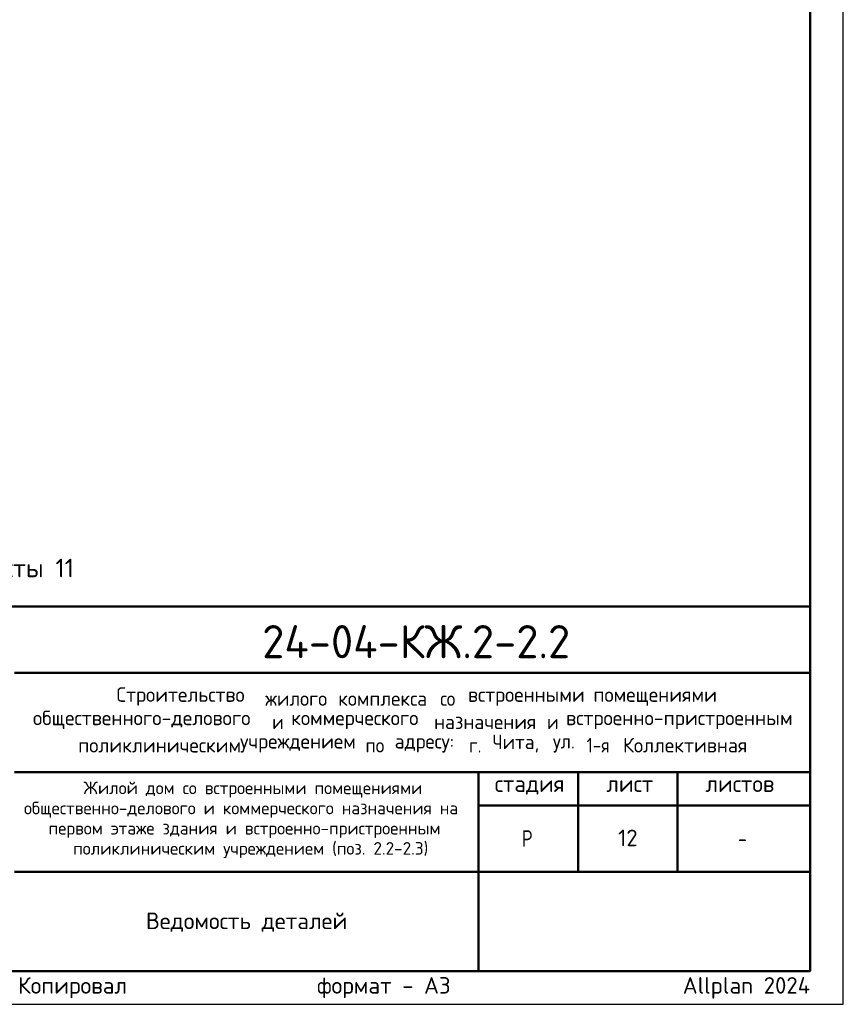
# Model space of a CAD drawing. Header units: millimetres. Extents: x 0 to 50400, y 0 to 35640.
# Tile 3 of 4: x 35493 to 50400, y 0 to 17820. Entities that reach past the tile are written whole.
import ezdxf

# ---------------------------------------------------------------- set-up
doc = ezdxf.new("R2010")
doc.units = ezdxf.units.MM
doc.layers.add('Standard', color=7, linetype='Continuous', lineweight=25)
doc.layers.add('Надписи', color=7, linetype='Continuous', lineweight=25)
doc.styles.add('ISOCPEUR', font='txt')

msp = doc.modelspace()

# ---------------------------------------------------------------- linework, layer by layer
at = {"layer": 'Standard', "color": 7, "linetype": 'Continuous', "lineweight": 50, "transparency": 33554687}
for p, q in [((27600, 7200), (49800, 7200)), ((35400, 6000), (49800, 6000)), ((35400, 4200), (49800, 4200)), ((43800, 2400), (43800, 4200)), ((45600, 2400), (45600, 4200)), ((47400, 2400), (47400, 4200)), ((43800, 3600), (49800, 3600)), ((35400, 2400), (49800, 2400)), ((43800, 600), (43800, 2400)), ((43800, 600), (43800, 2400))]:
    msp.add_line(p, q, dxfattribs=at)
at = {"layer": 'Standard', "color": 7, "linetype": 'Continuous', "lineweight": 25, "transparency": 33554687}
for p, q in [((49800, 600), (49800, 7200)), ((27600, 600), (49800, 600)), ((27600, 600), (49800, 600)), ((27600, 600), (49800, 600))]:
    msp.add_line(p, q, dxfattribs=at)
msp.add_lwpolyline([(0, 0), (50400, 0), (50400, 35640), (0, 35640), (0, 0)], close=True, dxfattribs=at)
at = {"layer": 'Standard', "color": 7, "linetype": 'Continuous', "lineweight": 50, "transparency": 33554687}
msp.add_lwpolyline([(2400, 35040), (49800, 35040), (49800, 600), (2400, 600), (2400, 35040)], close=True, dxfattribs=at)

# ---------------------------------------------------------------- texts
at = {"layer": 'Standard', "color": 7, "linetype": 'Continuous', "lineweight": 13, "transparency": 33554687, "insert": (27600, 7851), "char_height": 336, "width": 8848.56, "attachment_point": 4, "style": 'ISOCPEUR'}
msp.add_mtext('\\A1;{\\fISOCPEUR|i0|b0;\\H335.999994;\\W1.000000;\\C7;1. Спецификацию элементов см. листы 11}\\P', dxfattribs=at)
at = {"layer": 'Standard', "color": 7, "linetype": 'Continuous', "lineweight": 50, "transparency": 33554687, "insert": (39882, 6262), "char_height": 600, "width": 6049.91, "attachment_point": 7, "style": 'ISOCPEUR'}
msp.add_mtext('\\W0.98;24-04-КЖ.2-2.2', dxfattribs=at)
at = {"layer": 'Standard', "color": 7, "linetype": 'Continuous', "lineweight": 25, "transparency": 33554687, "style": 'ISOCPEUR'}
for s, insert, char_height, width, attachment_point in [('\\W0.98;Строительство ', (37245, 5402), 264, 2820.83, 7), ('\\W0.96;жилого ', (39937, 5402), 264, 1446.12, 7), ('\\W0.97;комплекса ', (41257, 5402), 264, 1975.29, 7), ('\\W0.90;со ', (43105, 5402), 264, 620.97, 7), ('\\W0.98;встроенными ', (43607, 5402), 264, 2398.16, 7), ('\\W0.98;помещениями', (45877, 5402), 264, 2292.21, 7), ('\\W0.99;общественного-делового ', (35733, 4980), 264, 4457.19, 7), ('\\W0.87;и ', (40063, 4980), 264, 457.48, 7), ('\\W0.98;коммерческого ', (40406, 4980), 264, 2714.91, 7), ('\\W0.97;назначения ', (42993, 4980), 264, 2173.24, 7), ('\\W0.87;и ', (45039, 4980), 264, 457.46, 7), ('\\W0.99;встроенно-пристроенным', (45382, 4980), 264, 4298.92, 7), ('\\W0.95;Чита, ', (44049, 4557), 264, 1221.07, 7), ('\\W0.86;1-я ', (45752, 4557), 264, 773.52, 7), ('\\W0.98;Коллективная', (46412, 4557), 264, 2450.61, 7), ('\\W0.98;поликлиническим ', (36552, 4557), 264, 3058.06, 7), ('\\W0.98;учреждением ', (39482, 4557), 264, 2397.9, 7), ('\\W0.91;по ', (41752, 4557), 264, 647.69, 7), ('\\W0.96;адресу: ', (42280, 4557), 264, 1472.67, 7), ('\\W0.89;г. ', (43627, 4557), 264, 539.49, 7), ('\\W0.92;ул. ', (45145, 4557), 264, 728.23, 7), ('\\W0.99;стадия    лист     листов', (44091, 3795), 300, 5247.11, 7), ('\\W0.80;Р', (44580, 2850), 300, 359.84, 7), ('\\W0.78;-', (48495, 2850), 300, 326.39, 7), ('\\A1;{\\fISOCPEUR|i0|b0;\\H300.000000;\\W1.000000;\\C7;Ведомость деталей}\\P', (39600, 1660), 300, 3867.62, 2)]:
    msp.add_mtext(s, dxfattribs=dict(at, insert=insert, char_height=char_height, width=width, attachment_point=attachment_point))
at = {"layer": 'Standard', "color": 7, "linetype": 'Continuous', "lineweight": 18, "transparency": 33554687, "char_height": 228, "attachment_point": 7, "style": 'ISOCPEUR'}
for s, insert, width in [('\\W0.99;Жилой дом со встроенными помещениями', (36647, 3741), 6015.25), ('\\W0.99;общественно-делового и коммерческого назначения на', (35570, 3376), 8168.16), ('\\W0.99;первом этаже здания и встроенно-пристроенным', (36015, 3011), 7279.77), ('\\W0.99;поликлиническим учреждением (поз. 2.2-2.3)', (36459, 2646), 6390.3)]:
    msp.add_mtext(s, dxfattribs=dict(at, insert=insert, width=width))
at = {"layer": 'Standard', "color": 8, "linetype": 'Continuous', "lineweight": 13, "transparency": 33554687, "insert": (49800, 297), "char_height": 300, "width": 14099.36, "attachment_point": 6, "style": 'ISOCPEUR'}
msp.add_mtext('\\A1;{\\fISOCPEUR|i0|b0;\\H300.000000;\\W1.000000;\\C8;Копировал                  формат - А3                      Allplan 2024}\\P', dxfattribs=at)
at = {"layer": 'Надписи', "color": 7, "linetype": 'Continuous', "lineweight": 13, "transparency": 33554687, "insert": (46500, 3012), "char_height": 300, "width": 472.5, "attachment_point": 5, "style": 'ISOCPEUR'}
msp.add_mtext('\\A1;{\\fISOCPEUR|i0|b0;\\H300.000000;\\W1.000000;\\C7;12}\\P', dxfattribs=at)

doc.saveas('drawing.dxf')
